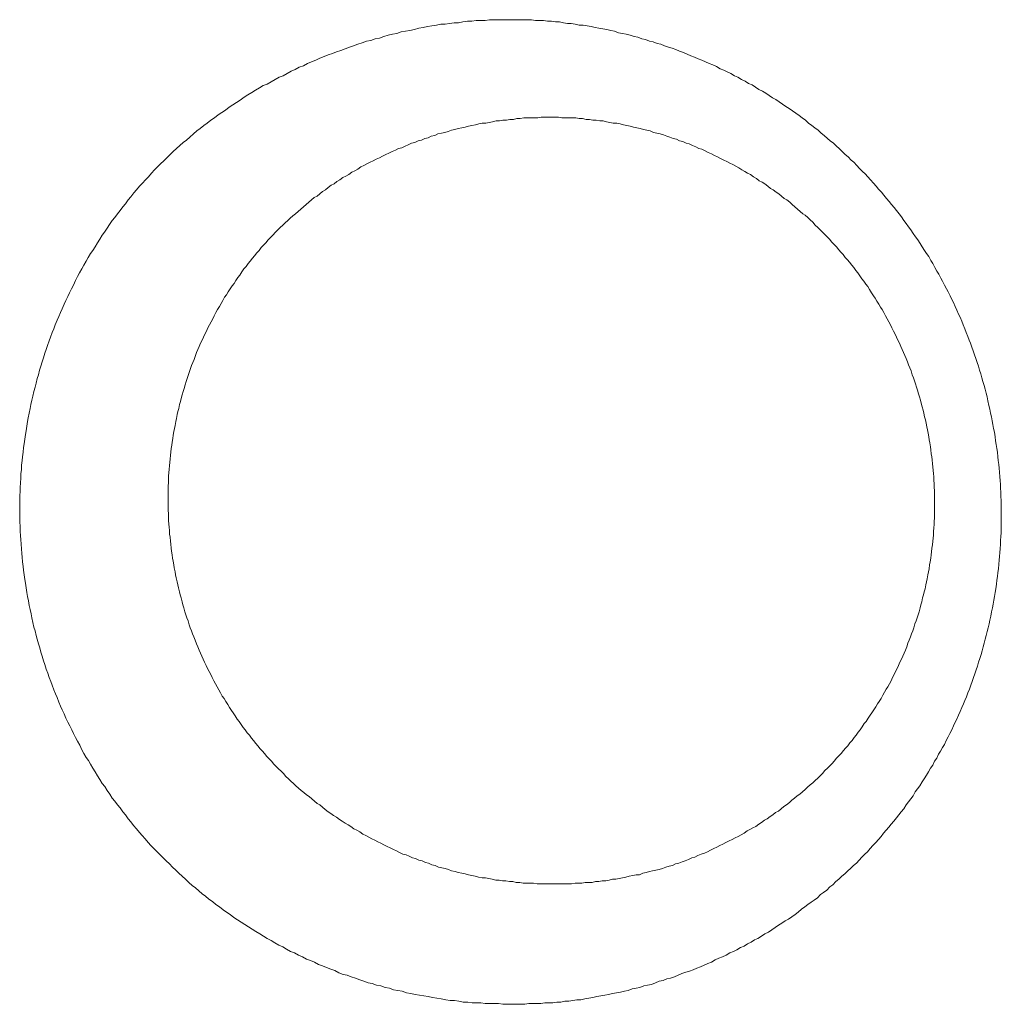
# Model space of a CAD drawing. Header units: millimetres. Extents: x -2274 to 12297, y -16157 to 26321.
# Tile 140 of 256: x -59.54 to -58.26, y -3937.66 to -3936.37. Entities that reach past the tile are written whole.
import ezdxf

# ---------------------------------------------------------------- set-up
doc = ezdxf.new("R2010")
doc.units = ezdxf.units.MM

msp = doc.modelspace()

# ---------------------------------------------------------------- linework, layer by layer
at = {"color": 253, "lineweight": 13}
for points in [[(-58.9061, -3936.373, 0), (-58.9119, -3936.373, 0), (-58.9177, -3936.373, 0), (-58.9235, -3936.373, 0), (-58.9292, -3936.373, 0), (-58.935, -3936.374, 0), (-58.9408, -3936.374, 0), (-58.9466, -3936.374, 0), (-58.9523, -3936.375, 0), (-58.9581, -3936.375, 0), (-58.9639, -3936.376, 0), (-58.9697, -3936.377, 0), (-58.9755, -3936.377, 0), (-58.9812, -3936.378, 0), (-58.987, -3936.379, 0), (-58.9928, -3936.379, 0), (-58.9985, -3936.38, 0), (-59.0043, -3936.381, 0), (-59.01, -3936.382, 0), (-59.0158, -3936.383, 0), (-59.0215, -3936.384, 0), (-59.0272, -3936.386, 0), (-59.0329, -3936.387, 0), (-59.0387, -3936.388, 0), (-59.0444, -3936.389, 0), (-59.0501, -3936.391, 0), (-59.0557, -3936.392, 0), (-59.0614, -3936.393, 0), (-59.0671, -3936.395, 0), (-59.0727, -3936.397, 0), (-59.0784, -3936.398, 0), (-59.084, -3936.4, 0), (-59.0896, -3936.401, 0), (-59.0952, -3936.403, 0), (-59.1008, -3936.405, 0), (-59.1064, -3936.407, 0), (-59.1119, -3936.409, 0), (-59.1175, -3936.411, 0), (-59.123, -3936.413, 0), (-59.1285, -3936.415, 0), (-59.134, -3936.417, 0), (-59.1395, -3936.419, 0), (-59.1449, -3936.421, 0), (-59.1503, -3936.423, 0), (-59.1557, -3936.426, 0), (-59.1611, -3936.428, 0), (-59.1665, -3936.43, 0), (-59.1719, -3936.433, 0), (-59.1772, -3936.435, 0), (-59.1825, -3936.438, 0), (-59.1878, -3936.44, 0), (-59.193, -3936.443, 0), (-59.1983, -3936.446, 0), (-59.2035, -3936.448, 0), (-59.2087, -3936.451, 0), (-59.2138, -3936.454, 0), (-59.219, -3936.457, 0), (-59.2241, -3936.459, 0), (-59.2291, -3936.462, 0), (-59.2342, -3936.465, 0), (-59.2392, -3936.468, 0), (-59.2442, -3936.471, 0), (-59.2492, -3936.474, 0), (-59.2541, -3936.478, 0), (-59.259, -3936.481, 0), (-59.2639, -3936.484, 0), (-59.2687, -3936.487, 0), (-59.2735, -3936.491, 0), (-59.2783, -3936.494, 0), (-59.283, -3936.497, 0), (-59.2877, -3936.501, 0), (-59.2924, -3936.504, 0), (-59.2971, -3936.508, 0), (-59.3017, -3936.511, 0), (-59.3062, -3936.515, 0), (-59.3108, -3936.518, 0), (-59.3152, -3936.522, 0), (-59.3197, -3936.526, 0), (-59.3241, -3936.53, 0), (-59.3285, -3936.533, 0), (-59.3328, -3936.537, 0), (-59.3371, -3936.541, 0), (-59.3414, -3936.545, 0), (-59.3456, -3936.549, 0), (-59.3498, -3936.553, 0), (-59.3539, -3936.557, 0), (-59.358, -3936.561, 0), (-59.362, -3936.565, 0), (-59.3661, -3936.569, 0), (-59.37, -3936.573, 0), (-59.3739, -3936.578, 0), (-59.3778, -3936.582, 0), (-59.3817, -3936.586, 0), (-59.3855, -3936.59, 0), (-59.3892, -3936.595, 0), (-59.3929, -3936.599, 0), (-59.3966, -3936.604, 0), (-59.4002, -3936.608, 0), (-59.4038, -3936.613, 0), (-59.4073, -3936.617, 0), (-59.4108, -3936.622, 0), (-59.4143, -3936.626, 0), (-59.4177, -3936.631, 0), (-59.4211, -3936.635, 0), (-59.4244, -3936.64, 0), (-59.4277, -3936.645, 0), (-59.4309, -3936.65, 0), (-59.4341, -3936.654, 0), (-59.4372, -3936.659, 0), (-59.4403, -3936.664, 0), (-59.4434, -3936.669, 0), (-59.4464, -3936.674, 0), (-59.4494, -3936.678, 0), (-59.4523, -3936.683, 0), (-59.4552, -3936.688, 0), (-59.458, -3936.693, 0), (-59.4608, -3936.698, 0), (-59.4636, -3936.703, 0), (-59.4663, -3936.708, 0), (-59.4689, -3936.713, 0), (-59.4715, -3936.719, 0), (-59.4741, -3936.724, 0), (-59.4766, -3936.729, 0), (-59.4791, -3936.734, 0), (-59.4815, -3936.739, 0), (-59.4839, -3936.744, 0), (-59.4863, -3936.75, 0), (-59.4886, -3936.755, 0), (-59.4908, -3936.76, 0), (-59.493, -3936.765, 0), (-59.4952, -3936.771, 0), (-59.4973, -3936.776, 0), (-59.4993, -3936.781, 0), (-59.5013, -3936.787, 0), (-59.5033, -3936.792, 0), (-59.5052, -3936.798, 0), (-59.5071, -3936.803, 0), (-59.5089, -3936.808, 0), (-59.5107, -3936.814, 0), (-59.5124, -3936.819, 0), (-59.5141, -3936.825, 0), (-59.5157, -3936.83, 0), (-59.5173, -3936.836, 0), (-59.5188, -3936.841, 0), (-59.5203, -3936.847, 0), (-59.5217, -3936.852, 0), (-59.5231, -3936.858, 0), (-59.5245, -3936.864, 0), (-59.5258, -3936.869, 0), (-59.527, -3936.875, 0), (-59.5282, -3936.88, 0), (-59.5293, -3936.886, 0), (-59.5304, -3936.892, 0), (-59.5315, -3936.897, 0), (-59.5324, -3936.903, 0), (-59.5334, -3936.909, 0), (-59.5343, -3936.914, 0), (-59.5351, -3936.92, 0), (-59.5359, -3936.926, 0), (-59.5366, -3936.931, 0), (-59.5373, -3936.937, 0), (-59.5379, -3936.943, 0), (-59.5385, -3936.948, 0), (-59.5391, -3936.954, 0), (-59.5395, -3936.96, 0), (-59.54, -3936.965, 0), (-59.5403, -3936.971, 0), (-59.5407, -3936.977, 0), (-59.5409, -3936.983, 0), (-59.5412, -3936.988, 0), (-59.5413, -3936.994, 0), (-59.5415, -3937, 0), (-59.5415, -3937.006, 0), (-59.5416, -3937.011, 0), (-59.5415, -3937.017, 0), (-59.5414, -3937.023, 0), (-59.5413, -3937.028, 0), (-59.5411, -3937.034, 0), (-59.5409, -3937.04, 0), (-59.5406, -3937.046, 0), (-59.5403, -3937.051, 0), (-59.5399, -3937.057, 0), (-59.5395, -3937.063, 0), (-59.539, -3937.069, 0), (-59.5385, -3937.074, 0), (-59.5379, -3937.08, 0), (-59.5372, -3937.086, 0), (-59.5366, -3937.091, 0), (-59.5358, -3937.097, 0), (-59.535, -3937.103, 0), (-59.5342, -3937.108, 0), (-59.5333, -3937.114, 0), (-59.5324, -3937.12, 0), (-59.5314, -3937.125, 0), (-59.5303, -3937.131, 0), (-59.5293, -3937.137, 0), (-59.5281, -3937.142, 0), (-59.5269, -3937.148, 0), (-59.5257, -3937.153, 0), (-59.5244, -3937.159, 0), (-59.5231, -3937.165, 0), (-59.5217, -3937.17, 0), (-59.5202, -3937.176, 0), (-59.5187, -3937.181, 0), (-59.5172, -3937.187, 0), (-59.5156, -3937.192, 0), (-59.514, -3937.198, 0), (-59.5123, -3937.203, 0), (-59.5106, -3937.209, 0), (-59.5088, -3937.214, 0), (-59.507, -3937.22, 0), (-59.5051, -3937.225, 0), (-59.5032, -3937.231, 0), (-59.5012, -3937.236, 0), (-59.4992, -3937.241, 0), (-59.4971, -3937.247, 0), (-59.495, -3937.252, 0), (-59.4929, -3937.257, 0), (-59.4907, -3937.263, 0), (-59.4884, -3937.268, 0), (-59.4861, -3937.273, 0), (-59.4838, -3937.278, 0), (-59.4814, -3937.284, 0), (-59.4789, -3937.289, 0), (-59.4765, -3937.294, 0), (-59.4739, -3937.299, 0), (-59.4714, -3937.304, 0), (-59.4688, -3937.309, 0), (-59.4661, -3937.314, 0), (-59.4634, -3937.319, 0), (-59.4607, -3937.325, 0), (-59.4579, -3937.33, 0), (-59.455, -3937.335, 0), (-59.4521, -3937.339, 0), (-59.4492, -3937.344, 0), (-59.4463, -3937.349, 0), (-59.4432, -3937.354, 0), (-59.4402, -3937.359, 0), (-59.4371, -3937.364, 0), (-59.434, -3937.369, 0), (-59.4308, -3937.373, 0), (-59.4275, -3937.378, 0), (-59.4243, -3937.383, 0), (-59.421, -3937.388, 0), (-59.4176, -3937.392, 0), (-59.4142, -3937.397, 0), (-59.4108, -3937.401, 0), (-59.4073, -3937.406, 0), (-59.4038, -3937.41, 0), (-59.4003, -3937.415, 0), (-59.3967, -3937.419, 0), (-59.3931, -3937.424, 0), (-59.3894, -3937.428, 0), (-59.3857, -3937.433, 0), (-59.3819, -3937.437, 0), (-59.3781, -3937.441, 0), (-59.3743, -3937.446, 0), (-59.3705, -3937.45, 0), (-59.3666, -3937.454, 0), (-59.3626, -3937.458, 0), (-59.3587, -3937.462, 0), (-59.3547, -3937.466, 0), (-59.3506, -3937.47, 0), (-59.3465, -3937.474, 0), (-59.3424, -3937.478, 0), (-59.3383, -3937.482, 0), (-59.3341, -3937.486, 0), (-59.3299, -3937.49, 0), (-59.3256, -3937.494, 0), (-59.3213, -3937.498, 0), (-59.317, -3937.502, 0), (-59.3126, -3937.505, 0), (-59.3082, -3937.509, 0), (-59.3038, -3937.513, 0), (-59.2994, -3937.516, 0), (-59.2949, -3937.52, 0), (-59.2903, -3937.523, 0), (-59.2858, -3937.527, 0), (-59.2812, -3937.53, 0), (-59.2766, -3937.534, 0), (-59.2719, -3937.537, 0), (-59.2673, -3937.54, 0), (-59.2625, -3937.544, 0), (-59.2578, -3937.547, 0), (-59.253, -3937.55, 0), (-59.2482, -3937.553, 0), (-59.2434, -3937.556, 0), (-59.2386, -3937.559, 0), (-59.2337, -3937.562, 0), (-59.2288, -3937.565, 0), (-59.2239, -3937.568, 0), (-59.2189, -3937.571, 0), (-59.2139, -3937.574, 0), (-59.2089, -3937.577, 0), (-59.2039, -3937.58, 0), (-59.1988, -3937.582, 0), (-59.1937, -3937.585, 0), (-59.1886, -3937.588, 0), (-59.1835, -3937.59, 0), (-59.1783, -3937.593, 0), (-59.1732, -3937.595, 0), (-59.168, -3937.598, 0), (-59.1627, -3937.6, 0), (-59.1575, -3937.602, 0), (-59.1522, -3937.605, 0), (-59.1469, -3937.607, 0), (-59.1416, -3937.609, 0), (-59.1363, -3937.611, 0), (-59.1309, -3937.613, 0), (-59.1256, -3937.616, 0), (-59.1202, -3937.618, 0), (-59.1148, -3937.619, 0), (-59.1094, -3937.621, 0), (-59.1039, -3937.623, 0), (-59.0985, -3937.625, 0), (-59.093, -3937.627, 0), (-59.0875, -3937.629, 0), (-59.082, -3937.63, 0), (-59.0765, -3937.632, 0), (-59.0709, -3937.633, 0), (-59.0654, -3937.635, 0), (-59.0598, -3937.636, 0), (-59.0542, -3937.638, 0), (-59.0486, -3937.639, 0), (-59.043, -3937.64, 0), (-59.0374, -3937.642, 0), (-59.0318, -3937.643, 0), (-59.0261, -3937.644, 0), (-59.0205, -3937.645, 0), (-59.0148, -3937.646, 0), (-59.0091, -3937.647, 0), (-59.0035, -3937.648, 0), (-58.9978, -3937.649, 0), (-58.9921, -3937.65, 0), (-58.9864, -3937.651, 0), (-58.9806, -3937.652, 0), (-58.9749, -3937.652, 0), (-58.9692, -3937.653, 0), (-58.9635, -3937.654, 0), (-58.9577, -3937.654, 0), (-58.952, -3937.655, 0), (-58.9462, -3937.655, 0), (-58.9405, -3937.655, 0), (-58.9347, -3937.656, 0), (-58.929, -3937.656, 0), (-58.9232, -3937.656, 0), (-58.9174, -3937.656, 0), (-58.9117, -3937.657, 0), (-58.9059, -3937.657, 0), (-58.9001, -3937.657, 0), (-58.8944, -3937.657, 0), (-58.8886, -3937.657, 0)], [(-58.8886, -3937.657, 0), (-58.8833, -3937.657, 0), (-58.8781, -3937.656, 0), (-58.8729, -3937.656, 0), (-58.8676, -3937.656, 0), (-58.8624, -3937.656, 0), (-58.8571, -3937.655, 0), (-58.8519, -3937.655, 0), (-58.8467, -3937.655, 0), (-58.8414, -3937.654, 0), (-58.8362, -3937.654, 0), (-58.831, -3937.653, 0), (-58.8258, -3937.653, 0), (-58.8206, -3937.652, 0), (-58.8153, -3937.651, 0), (-58.8102, -3937.651, 0), (-58.805, -3937.65, 0), (-58.7998, -3937.649, 0), (-58.7946, -3937.648, 0), (-58.7894, -3937.647, 0), (-58.7843, -3937.646, 0), (-58.7791, -3937.645, 0), (-58.774, -3937.644, 0), (-58.7689, -3937.643, 0), (-58.7637, -3937.642, 0), (-58.7586, -3937.641, 0), (-58.7535, -3937.64, 0), (-58.7484, -3937.639, 0), (-58.7433, -3937.637, 0), (-58.7383, -3937.636, 0), (-58.7332, -3937.635, 0), (-58.7282, -3937.633, 0), (-58.7231, -3937.632, 0), (-58.7181, -3937.631, 0), (-58.7131, -3937.629, 0), (-58.7081, -3937.627, 0), (-58.7031, -3937.626, 0), (-58.6982, -3937.624, 0), (-58.6932, -3937.623, 0), (-58.6883, -3937.621, 0), (-58.6833, -3937.619, 0), (-58.6784, -3937.617, 0), (-58.6735, -3937.615, 0), (-58.6686, -3937.614, 0), (-58.6638, -3937.612, 0), (-58.6589, -3937.61, 0), (-58.6541, -3937.608, 0), (-58.6493, -3937.606, 0), (-58.6445, -3937.604, 0), (-58.6397, -3937.602, 0), (-58.635, -3937.599, 0), (-58.6302, -3937.597, 0), (-58.6255, -3937.595, 0), (-58.6208, -3937.593, 0), (-58.6161, -3937.59, 0), (-58.6114, -3937.588, 0), (-58.6068, -3937.586, 0), (-58.6021, -3937.583, 0), (-58.5975, -3937.581, 0), (-58.5929, -3937.578, 0), (-58.5884, -3937.576, 0), (-58.5838, -3937.573, 0), (-58.5793, -3937.571, 0), (-58.5748, -3937.568, 0), (-58.5703, -3937.565, 0), (-58.5658, -3937.563, 0), (-58.5614, -3937.56, 0), (-58.557, -3937.557, 0), (-58.5526, -3937.554, 0), (-58.5482, -3937.551, 0), (-58.5439, -3937.548, 0), (-58.5396, -3937.546, 0), (-58.5353, -3937.543, 0), (-58.531, -3937.54, 0), (-58.5268, -3937.537, 0), (-58.5225, -3937.533, 0), (-58.5183, -3937.53, 0), (-58.5142, -3937.527, 0), (-58.51, -3937.524, 0), (-58.5059, -3937.521, 0), (-58.5018, -3937.518, 0), (-58.4977, -3937.514, 0), (-58.4937, -3937.511, 0), (-58.4897, -3937.508, 0), (-58.4857, -3937.504, 0), (-58.4818, -3937.501, 0), (-58.4778, -3937.497, 0), (-58.4739, -3937.494, 0), (-58.47, -3937.49, 0), (-58.4662, -3937.487, 0), (-58.4624, -3937.483, 0), (-58.4586, -3937.48, 0), (-58.4548, -3937.476, 0), (-58.4511, -3937.473, 0), (-58.4474, -3937.469, 0), (-58.4438, -3937.465, 0), (-58.4401, -3937.461, 0), (-58.4365, -3937.458, 0), (-58.4329, -3937.454, 0), (-58.4294, -3937.45, 0), (-58.4259, -3937.446, 0), (-58.4224, -3937.442, 0), (-58.4189, -3937.438, 0), (-58.4155, -3937.434, 0), (-58.4121, -3937.43, 0), (-58.4088, -3937.426, 0), (-58.4055, -3937.422, 0), (-58.4022, -3937.418, 0), (-58.3989, -3937.414, 0), (-58.3957, -3937.41, 0), (-58.3925, -3937.406, 0), (-58.3894, -3937.402, 0), (-58.3863, -3937.397, 0), (-58.3832, -3937.393, 0), (-58.3802, -3937.389, 0), (-58.3771, -3937.385, 0), (-58.3742, -3937.38, 0), (-58.3712, -3937.376, 0), (-58.3683, -3937.372, 0), (-58.3654, -3937.367, 0), (-58.3626, -3937.363, 0), (-58.3598, -3937.358, 0), (-58.357, -3937.354, 0), (-58.3543, -3937.349, 0), (-58.3516, -3937.345, 0), (-58.349, -3937.34, 0), (-58.3463, -3937.336, 0), (-58.3438, -3937.331, 0), (-58.3412, -3937.327, 0), (-58.3387, -3937.322, 0), (-58.3362, -3937.318, 0), (-58.3338, -3937.313, 0), (-58.3314, -3937.308, 0), (-58.3291, -3937.304, 0), (-58.3267, -3937.299, 0), (-58.3245, -3937.294, 0), (-58.3222, -3937.289, 0), (-58.32, -3937.285, 0), (-58.3178, -3937.28, 0), (-58.3157, -3937.275, 0), (-58.3136, -3937.27, 0), (-58.3116, -3937.265, 0), (-58.3096, -3937.261, 0), (-58.3076, -3937.256, 0), (-58.3057, -3937.251, 0), (-58.3038, -3937.246, 0), (-58.3019, -3937.241, 0), (-58.3001, -3937.236, 0), (-58.2984, -3937.231, 0), (-58.2966, -3937.226, 0), (-58.295, -3937.221, 0), (-58.2933, -3937.216, 0), (-58.2917, -3937.211, 0), (-58.2902, -3937.206, 0), (-58.2886, -3937.201, 0), (-58.2872, -3937.196, 0), (-58.2857, -3937.191, 0), (-58.2843, -3937.186, 0), (-58.283, -3937.181, 0), (-58.2817, -3937.176, 0), (-58.2804, -3937.171, 0), (-58.2792, -3937.166, 0), (-58.278, -3937.161, 0), (-58.2769, -3937.156, 0), (-58.2758, -3937.151, 0), (-58.2747, -3937.145, 0), (-58.2737, -3937.14, 0), (-58.2727, -3937.135, 0), (-58.2718, -3937.13, 0), (-58.2709, -3937.125, 0), (-58.2701, -3937.12, 0), (-58.2693, -3937.115, 0), (-58.2685, -3937.109, 0), (-58.2678, -3937.104, 0), (-58.2671, -3937.099, 0), (-58.2665, -3937.094, 0), (-58.2659, -3937.089, 0), (-58.2654, -3937.083, 0), (-58.2649, -3937.078, 0), (-58.2644, -3937.073, 0), (-58.264, -3937.068, 0), (-58.2636, -3937.063, 0), (-58.2633, -3937.057, 0), (-58.263, -3937.052, 0), (-58.2627, -3937.047, 0), (-58.2625, -3937.042, 0), (-58.2624, -3937.036, 0), (-58.2623, -3937.031, 0), (-58.2622, -3937.026, 0), (-58.2621, -3937.021, 0), (-58.2621, -3937.016, 0), (-58.2622, -3937.01, 0), (-58.2623, -3937.005, 0), (-58.2624, -3937, 0), (-58.2626, -3936.995, 0), (-58.2628, -3936.989, 0), (-58.2631, -3936.984, 0), (-58.2634, -3936.979, 0), (-58.2637, -3936.974, 0), (-58.2641, -3936.969, 0), (-58.2645, -3936.963, 0), (-58.265, -3936.958, 0), (-58.2655, -3936.953, 0), (-58.2661, -3936.948, 0), (-58.2667, -3936.943, 0), (-58.2673, -3936.937, 0), (-58.268, -3936.932, 0), (-58.2687, -3936.927, 0), (-58.2695, -3936.922, 0), (-58.2703, -3936.917, 0), (-58.2712, -3936.911, 0), (-58.2721, -3936.906, 0), (-58.273, -3936.901, 0), (-58.274, -3936.896, 0), (-58.275, -3936.891, 0), (-58.2761, -3936.886, 0), (-58.2772, -3936.881, 0), (-58.2783, -3936.876, 0), (-58.2795, -3936.87, 0), (-58.2807, -3936.865, 0), (-58.282, -3936.86, 0), (-58.2833, -3936.855, 0), (-58.2846, -3936.85, 0), (-58.286, -3936.845, 0), (-58.2875, -3936.84, 0), (-58.2889, -3936.835, 0), (-58.2905, -3936.83, 0), (-58.292, -3936.825, 0), (-58.2936, -3936.82, 0), (-58.2952, -3936.815, 0), (-58.2969, -3936.81, 0), (-58.2986, -3936.805, 0), (-58.3004, -3936.8, 0), (-58.3022, -3936.795, 0), (-58.304, -3936.791, 0), (-58.3059, -3936.786, 0), (-58.3078, -3936.781, 0), (-58.3097, -3936.776, 0), (-58.3117, -3936.771, 0), (-58.3137, -3936.766, 0), (-58.3158, -3936.761, 0), (-58.3179, -3936.757, 0), (-58.3201, -3936.752, 0), (-58.3222, -3936.747, 0), (-58.3245, -3936.742, 0), (-58.3267, -3936.738, 0), (-58.329, -3936.733, 0), (-58.3314, -3936.728, 0), (-58.3337, -3936.724, 0), (-58.3361, -3936.719, 0), (-58.3386, -3936.714, 0), (-58.3411, -3936.71, 0), (-58.3436, -3936.705, 0), (-58.3462, -3936.701, 0), (-58.3488, -3936.696, 0), (-58.3514, -3936.691, 0), (-58.3541, -3936.687, 0), (-58.3568, -3936.682, 0), (-58.3596, -3936.678, 0), (-58.3624, -3936.674, 0), (-58.3652, -3936.669, 0), (-58.3681, -3936.665, 0), (-58.371, -3936.66, 0), (-58.3739, -3936.656, 0), (-58.3769, -3936.652, 0), (-58.3799, -3936.647, 0), (-58.3829, -3936.643, 0), (-58.386, -3936.639, 0), (-58.3891, -3936.635, 0), (-58.3922, -3936.63, 0), (-58.3954, -3936.626, 0), (-58.3986, -3936.622, 0), (-58.4018, -3936.618, 0), (-58.4051, -3936.614, 0), (-58.4084, -3936.61, 0), (-58.4118, -3936.606, 0), (-58.4151, -3936.602, 0), (-58.4185, -3936.598, 0), (-58.422, -3936.594, 0), (-58.4254, -3936.59, 0), (-58.4289, -3936.586, 0), (-58.4325, -3936.582, 0), (-58.436, -3936.578, 0), (-58.4396, -3936.574, 0), (-58.4432, -3936.571, 0), (-58.4469, -3936.567, 0), (-58.4506, -3936.563, 0), (-58.4543, -3936.559, 0), (-58.458, -3936.556, 0), (-58.4618, -3936.552, 0), (-58.4656, -3936.549, 0), (-58.4694, -3936.545, 0), (-58.4733, -3936.541, 0), (-58.4771, -3936.538, 0), (-58.481, -3936.534, 0), (-58.485, -3936.531, 0), (-58.4889, -3936.528, 0), (-58.4929, -3936.524, 0), (-58.497, -3936.521, 0), (-58.501, -3936.517, 0), (-58.5051, -3936.514, 0), (-58.5092, -3936.511, 0), (-58.5133, -3936.508, 0), (-58.5174, -3936.504, 0), (-58.5216, -3936.501, 0), (-58.5258, -3936.498, 0), (-58.53, -3936.495, 0), (-58.5343, -3936.492, 0), (-58.5386, -3936.489, 0), (-58.5429, -3936.486, 0), (-58.5472, -3936.483, 0), (-58.5515, -3936.48, 0), (-58.5559, -3936.477, 0), (-58.5603, -3936.475, 0), (-58.5647, -3936.472, 0), (-58.5691, -3936.469, 0), (-58.5736, -3936.466, 0), (-58.5781, -3936.464, 0), (-58.5826, -3936.461, 0), (-58.5871, -3936.458, 0), (-58.5916, -3936.456, 0), (-58.5962, -3936.453, 0), (-58.6008, -3936.451, 0), (-58.6054, -3936.448, 0), (-58.61, -3936.446, 0), (-58.6146, -3936.443, 0), (-58.6193, -3936.441, 0), (-58.624, -3936.439, 0), (-58.6287, -3936.437, 0), (-58.6334, -3936.434, 0), (-58.6381, -3936.432, 0), (-58.6429, -3936.43, 0), (-58.6476, -3936.428, 0), (-58.6524, -3936.426, 0), (-58.6572, -3936.424, 0), (-58.662, -3936.422, 0), (-58.6668, -3936.42, 0), (-58.6717, -3936.418, 0), (-58.6765, -3936.416, 0), (-58.6814, -3936.414, 0), (-58.6863, -3936.412, 0), (-58.6912, -3936.41, 0), (-58.6961, -3936.409, 0), (-58.701, -3936.407, 0), (-58.706, -3936.405, 0), (-58.7109, -3936.404, 0), (-58.7159, -3936.402, 0), (-58.7209, -3936.401, 0), (-58.7259, -3936.399, 0), (-58.7309, -3936.398, 0), (-58.7359, -3936.396, 0), (-58.7409, -3936.395, 0), (-58.746, -3936.393, 0), (-58.751, -3936.392, 0), (-58.7561, -3936.391, 0), (-58.7611, -3936.39, 0), (-58.7662, -3936.388, 0), (-58.7713, -3936.387, 0), (-58.7764, -3936.386, 0), (-58.7815, -3936.385, 0), (-58.7866, -3936.384, 0), (-58.7917, -3936.383, 0), (-58.7969, -3936.382, 0), (-58.802, -3936.381, 0), (-58.8071, -3936.38, 0), (-58.8123, -3936.38, 0), (-58.8175, -3936.379, 0), (-58.8226, -3936.378, 0), (-58.8278, -3936.378, 0), (-58.833, -3936.377, 0), (-58.8382, -3936.376, 0), (-58.8434, -3936.376, 0), (-58.8486, -3936.375, 0), (-58.8538, -3936.375, 0), (-58.859, -3936.374, 0), (-58.8642, -3936.374, 0), (-58.8694, -3936.374, 0), (-58.8747, -3936.373, 0), (-58.8799, -3936.373, 0), (-58.8851, -3936.373, 0), (-58.8904, -3936.373, 0), (-58.8956, -3936.373, 0), (-58.9009, -3936.373, 0), (-58.9061, -3936.373, 0)], [(-58.8527, -3936.5, 0), (-58.8573, -3936.5, 0), (-58.8618, -3936.5, 0), (-58.8664, -3936.501, 0), (-58.8709, -3936.501, 0), (-58.8754, -3936.501, 0), (-58.88, -3936.501, 0), (-58.8845, -3936.501, 0), (-58.8891, -3936.502, 0), (-58.8936, -3936.502, 0), (-58.8981, -3936.503, 0), (-58.9027, -3936.503, 0), (-58.9072, -3936.504, 0), (-58.9117, -3936.504, 0), (-58.9162, -3936.505, 0), (-58.9207, -3936.505, 0), (-58.9252, -3936.506, 0), (-58.9297, -3936.507, 0), (-58.9342, -3936.508, 0), (-58.9387, -3936.508, 0), (-58.9432, -3936.509, 0), (-58.9477, -3936.51, 0), (-58.9522, -3936.511, 0), (-58.9566, -3936.512, 0), (-58.9611, -3936.513, 0), (-58.9655, -3936.514, 0), (-58.9699, -3936.515, 0), (-58.9744, -3936.516, 0), (-58.9788, -3936.517, 0), (-58.9832, -3936.519, 0), (-58.9876, -3936.52, 0), (-58.992, -3936.521, 0), (-58.9964, -3936.522, 0), (-59.0007, -3936.524, 0), (-59.0051, -3936.525, 0), (-59.0094, -3936.527, 0), (-59.0137, -3936.528, 0), (-59.018, -3936.53, 0), (-59.0223, -3936.531, 0), (-59.0266, -3936.533, 0), (-59.0309, -3936.534, 0), (-59.0352, -3936.536, 0), (-59.0394, -3936.538, 0), (-59.0436, -3936.54, 0), (-59.0478, -3936.541, 0), (-59.052, -3936.543, 0), (-59.0562, -3936.545, 0), (-59.0604, -3936.547, 0), (-59.0645, -3936.549, 0), (-59.0686, -3936.551, 0), (-59.0727, -3936.553, 0), (-59.0768, -3936.555, 0), (-59.0809, -3936.557, 0), (-59.0849, -3936.559, 0), (-59.089, -3936.561, 0), (-59.093, -3936.563, 0), (-59.097, -3936.565, 0), (-59.1009, -3936.568, 0), (-59.1049, -3936.57, 0), (-59.1088, -3936.572, 0), (-59.1127, -3936.575, 0), (-59.1166, -3936.577, 0), (-59.1204, -3936.579, 0), (-59.1243, -3936.582, 0), (-59.1281, -3936.584, 0), (-59.1319, -3936.587, 0), (-59.1356, -3936.589, 0), (-59.1394, -3936.592, 0), (-59.1431, -3936.595, 0), (-59.1468, -3936.597, 0), (-59.1504, -3936.6, 0), (-59.1541, -3936.603, 0), (-59.1577, -3936.605, 0), (-59.1613, -3936.608, 0), (-59.1648, -3936.611, 0), (-59.1683, -3936.614, 0), (-59.1718, -3936.617, 0), (-59.1753, -3936.62, 0), (-59.1787, -3936.623, 0), (-59.1822, -3936.626, 0), (-59.1855, -3936.629, 0), (-59.1889, -3936.632, 0), (-59.1922, -3936.635, 0), (-59.1955, -3936.638, 0), (-59.1988, -3936.641, 0), (-59.202, -3936.644, 0), (-59.2052, -3936.647, 0), (-59.2083, -3936.65, 0), (-59.2115, -3936.654, 0), (-59.2146, -3936.657, 0), (-59.2177, -3936.66, 0), (-59.2207, -3936.664, 0), (-59.2237, -3936.667, 0), (-59.2267, -3936.67, 0), (-59.2296, -3936.674, 0), (-59.2325, -3936.677, 0), (-59.2354, -3936.681, 0), (-59.2382, -3936.684, 0), (-59.2411, -3936.688, 0), (-59.2438, -3936.691, 0), (-59.2466, -3936.695, 0), (-59.2493, -3936.698, 0), (-59.252, -3936.702, 0), (-59.2546, -3936.706, 0), (-59.2572, -3936.709, 0), (-59.2598, -3936.713, 0), (-59.2623, -3936.717, 0), (-59.2648, -3936.72, 0), (-59.2673, -3936.724, 0), (-59.2697, -3936.728, 0), (-59.2721, -3936.732, 0), (-59.2745, -3936.735, 0), (-59.2768, -3936.739, 0), (-59.2791, -3936.743, 0), (-59.2814, -3936.747, 0), (-59.2836, -3936.751, 0), (-59.2858, -3936.755, 0), (-59.288, -3936.759, 0), (-59.2901, -3936.763, 0), (-59.2922, -3936.767, 0), (-59.2942, -3936.771, 0), (-59.2962, -3936.775, 0), (-59.2982, -3936.779, 0), (-59.3002, -3936.783, 0), (-59.3021, -3936.787, 0), (-59.3039, -3936.791, 0), (-59.3058, -3936.795, 0), (-59.3075, -3936.799, 0), (-59.3093, -3936.803, 0), (-59.311, -3936.807, 0), (-59.3127, -3936.811, 0), (-59.3143, -3936.816, 0), (-59.3159, -3936.82, 0), (-59.3175, -3936.824, 0), (-59.319, -3936.828, 0), (-59.3205, -3936.832, 0), (-59.322, -3936.837, 0), (-59.3234, -3936.841, 0), (-59.3247, -3936.845, 0), (-59.3261, -3936.849, 0), (-59.3274, -3936.854, 0), (-59.3286, -3936.858, 0), (-59.3299, -3936.862, 0), (-59.331, -3936.867, 0), (-59.3322, -3936.871, 0), (-59.3333, -3936.875, 0), (-59.3344, -3936.88, 0), (-59.3354, -3936.884, 0), (-59.3364, -3936.888, 0), (-59.3373, -3936.893, 0), (-59.3382, -3936.897, 0), (-59.3391, -3936.902, 0), (-59.3399, -3936.906, 0), (-59.3407, -3936.91, 0), (-59.3415, -3936.915, 0), (-59.3422, -3936.919, 0), (-59.3429, -3936.924, 0), (-59.3435, -3936.928, 0), (-59.3441, -3936.932, 0), (-59.3447, -3936.937, 0), (-59.3452, -3936.941, 0), (-59.3457, -3936.946, 0), (-59.3461, -3936.95, 0), (-59.3465, -3936.955, 0), (-59.3469, -3936.959, 0), (-59.3472, -3936.964, 0), (-59.3475, -3936.968, 0), (-59.3477, -3936.972, 0), (-59.3479, -3936.977, 0), (-59.3481, -3936.981, 0), (-59.3482, -3936.986, 0), (-59.3483, -3936.99, 0), (-59.3483, -3936.995, 0), (-59.3483, -3936.999, 0), (-59.3483, -3937.004, 0), (-59.3482, -3937.008, 0), (-59.3481, -3937.013, 0), (-59.3479, -3937.017, 0), (-59.3477, -3937.022, 0), (-59.3475, -3937.026, 0), (-59.3472, -3937.031, 0), (-59.3469, -3937.035, 0), (-59.3465, -3937.039, 0), (-59.3462, -3937.044, 0), (-59.3457, -3937.048, 0), (-59.3452, -3937.053, 0), (-59.3447, -3937.057, 0), (-59.3442, -3937.062, 0), (-59.3436, -3937.066, 0), (-59.343, -3937.071, 0), (-59.3423, -3937.075, 0), (-59.3416, -3937.079, 0), (-59.3408, -3937.084, 0), (-59.3401, -3937.088, 0), (-59.3392, -3937.093, 0), (-59.3384, -3937.097, 0), (-59.3375, -3937.101, 0), (-59.3365, -3937.106, 0), (-59.3355, -3937.11, 0), (-59.3345, -3937.114, 0), (-59.3335, -3937.119, 0), (-59.3324, -3937.123, 0), (-59.3312, -3937.127, 0), (-59.33, -3937.132, 0), (-59.3288, -3937.136, 0), (-59.3276, -3937.14, 0), (-59.3263, -3937.145, 0), (-59.325, -3937.149, 0), (-59.3236, -3937.153, 0), (-59.3222, -3937.157, 0), (-59.3208, -3937.162, 0), (-59.3193, -3937.166, 0), (-59.3178, -3937.17, 0), (-59.3162, -3937.174, 0), (-59.3146, -3937.178, 0), (-59.313, -3937.182, 0), (-59.3113, -3937.187, 0), (-59.3096, -3937.191, 0), (-59.3079, -3937.195, 0), (-59.3061, -3937.199, 0), (-59.3043, -3937.203, 0), (-59.3025, -3937.207, 0), (-59.3006, -3937.211, 0), (-59.2987, -3937.215, 0), (-59.2967, -3937.219, 0), (-59.2947, -3937.223, 0), (-59.2927, -3937.227, 0), (-59.2906, -3937.231, 0), (-59.2885, -3937.235, 0), (-59.2864, -3937.239, 0), (-59.2843, -3937.243, 0), (-59.2821, -3937.247, 0), (-59.2798, -3937.251, 0), (-59.2776, -3937.255, 0), (-59.2752, -3937.258, 0), (-59.2729, -3937.262, 0), (-59.2705, -3937.266, 0), (-59.2681, -3937.27, 0), (-59.2657, -3937.274, 0), (-59.2632, -3937.277, 0), (-59.2607, -3937.281, 0), (-59.2582, -3937.285, 0), (-59.2556, -3937.288, 0), (-59.253, -3937.292, 0), (-59.2504, -3937.296, 0), (-59.2477, -3937.299, 0), (-59.245, -3937.303, 0), (-59.2423, -3937.306, 0), (-59.2395, -3937.31, 0), (-59.2368, -3937.313, 0), (-59.2339, -3937.317, 0), (-59.2311, -3937.32, 0), (-59.2282, -3937.324, 0), (-59.2253, -3937.327, 0), (-59.2224, -3937.33, 0), (-59.2194, -3937.334, 0), (-59.2164, -3937.337, 0), (-59.2133, -3937.34, 0), (-59.2103, -3937.344, 0), (-59.2072, -3937.347, 0), (-59.2041, -3937.35, 0), (-59.2009, -3937.353, 0), (-59.1978, -3937.356, 0), (-59.1946, -3937.36, 0), (-59.1913, -3937.363, 0), (-59.1881, -3937.366, 0), (-59.1848, -3937.369, 0), (-59.1815, -3937.372, 0), (-59.1781, -3937.375, 0), (-59.1748, -3937.378, 0), (-59.1714, -3937.381, 0), (-59.168, -3937.384, 0), (-59.1645, -3937.386, 0), (-59.161, -3937.389, 0), (-59.1575, -3937.392, 0), (-59.154, -3937.395, 0), (-59.1505, -3937.397, 0), (-59.1469, -3937.4, 0), (-59.1433, -3937.403, 0), (-59.1397, -3937.406, 0), (-59.136, -3937.408, 0), (-59.1324, -3937.411, 0), (-59.1287, -3937.413, 0), (-59.125, -3937.416, 0), (-59.1212, -3937.418, 0), (-59.1175, -3937.421, 0), (-59.1137, -3937.423, 0), (-59.1099, -3937.425, 0), (-59.1061, -3937.428, 0), (-59.1022, -3937.43, 0), (-59.0984, -3937.432, 0), (-59.0945, -3937.435, 0), (-59.0906, -3937.437, 0), (-59.0867, -3937.439, 0), (-59.0827, -3937.441, 0), (-59.0788, -3937.443, 0), (-59.0748, -3937.445, 0), (-59.0708, -3937.447, 0), (-59.0668, -3937.449, 0), (-59.0627, -3937.451, 0), (-59.0587, -3937.453, 0), (-59.0546, -3937.455, 0), (-59.0505, -3937.457, 0), (-59.0464, -3937.459, 0), (-59.0423, -3937.461, 0), (-59.0381, -3937.462, 0), (-59.034, -3937.464, 0), (-59.0298, -3937.466, 0), (-59.0256, -3937.467, 0), (-59.0214, -3937.469, 0), (-59.0172, -3937.47, 0), (-59.0129, -3937.472, 0), (-59.0087, -3937.473, 0), (-59.0044, -3937.475, 0), (-59.0002, -3937.476, 0), (-58.9959, -3937.478, 0), (-58.9916, -3937.479, 0), (-58.9872, -3937.48, 0), (-58.9829, -3937.481, 0), (-58.9786, -3937.483, 0), (-58.9742, -3937.484, 0), (-58.9699, -3937.485, 0), (-58.9655, -3937.486, 0), (-58.9611, -3937.487, 0), (-58.9567, -3937.488, 0), (-58.9523, -3937.489, 0), (-58.9479, -3937.49, 0), (-58.9435, -3937.491, 0), (-58.939, -3937.492, 0), (-58.9346, -3937.492, 0), (-58.9302, -3937.493, 0), (-58.9257, -3937.494, 0), (-58.9212, -3937.495, 0), (-58.9168, -3937.495, 0), (-58.9123, -3937.496, 0), (-58.9078, -3937.496, 0), (-58.9033, -3937.497, 0), (-58.8989, -3937.497, 0), (-58.8944, -3937.498, 0), (-58.8899, -3937.498, 0), (-58.8854, -3937.499, 0), (-58.8809, -3937.499, 0), (-58.8763, -3937.499, 0), (-58.8718, -3937.499, 0), (-58.8673, -3937.5, 0), (-58.8628, -3937.5, 0), (-58.8583, -3937.5, 0), (-58.8538, -3937.5, 0), (-58.8493, -3937.5, 0), (-58.8447, -3937.5, 0), (-58.8402, -3937.5, 0), (-58.8357, -3937.5, 0)], [(-58.8357, -3937.5, 0), (-58.8312, -3937.5, 0), (-58.8268, -3937.5, 0), (-58.8223, -3937.5, 0), (-58.8178, -3937.499, 0), (-58.8134, -3937.499, 0), (-58.8089, -3937.499, 0), (-58.8045, -3937.498, 0), (-58.8, -3937.498, 0), (-58.7956, -3937.498, 0), (-58.7911, -3937.497, 0), (-58.7867, -3937.497, 0), (-58.7822, -3937.496, 0), (-58.7778, -3937.496, 0), (-58.7734, -3937.495, 0), (-58.769, -3937.494, 0), (-58.7646, -3937.494, 0), (-58.7602, -3937.493, 0), (-58.7558, -3937.492, 0), (-58.7514, -3937.491, 0), (-58.747, -3937.49, 0), (-58.7426, -3937.489, 0), (-58.7383, -3937.488, 0), (-58.7339, -3937.488, 0), (-58.7296, -3937.486, 0), (-58.7252, -3937.485, 0), (-58.7209, -3937.484, 0), (-58.7166, -3937.483, 0), (-58.7123, -3937.482, 0), (-58.708, -3937.481, 0), (-58.7037, -3937.48, 0), (-58.6994, -3937.478, 0), (-58.6952, -3937.477, 0), (-58.6909, -3937.476, 0), (-58.6867, -3937.474, 0), (-58.6825, -3937.473, 0), (-58.6783, -3937.471, 0), (-58.6741, -3937.47, 0), (-58.6699, -3937.468, 0), (-58.6657, -3937.466, 0), (-58.6616, -3937.465, 0), (-58.6575, -3937.463, 0), (-58.6533, -3937.461, 0), (-58.6492, -3937.46, 0), (-58.6452, -3937.458, 0), (-58.6411, -3937.456, 0), (-58.637, -3937.454, 0), (-58.633, -3937.452, 0), (-58.629, -3937.45, 0), (-58.625, -3937.448, 0), (-58.621, -3937.446, 0), (-58.617, -3937.444, 0), (-58.6131, -3937.442, 0), (-58.6091, -3937.44, 0), (-58.6052, -3937.438, 0), (-58.6013, -3937.436, 0), (-58.5975, -3937.434, 0), (-58.5936, -3937.431, 0), (-58.5898, -3937.429, 0), (-58.586, -3937.427, 0), (-58.5822, -3937.425, 0), (-58.5784, -3937.422, 0), (-58.5747, -3937.42, 0), (-58.5709, -3937.417, 0), (-58.5672, -3937.415, 0), (-58.5636, -3937.412, 0), (-58.5599, -3937.41, 0), (-58.5563, -3937.407, 0), (-58.5526, -3937.405, 0), (-58.5491, -3937.402, 0), (-58.5455, -3937.399, 0), (-58.542, -3937.397, 0), (-58.5384, -3937.394, 0), (-58.535, -3937.391, 0), (-58.5315, -3937.388, 0), (-58.5281, -3937.385, 0), (-58.5246, -3937.383, 0), (-58.5213, -3937.38, 0), (-58.5179, -3937.377, 0), (-58.5146, -3937.374, 0), (-58.5113, -3937.371, 0), (-58.508, -3937.368, 0), (-58.5047, -3937.365, 0), (-58.5015, -3937.362, 0), (-58.4983, -3937.359, 0), (-58.4952, -3937.356, 0), (-58.492, -3937.352, 0), (-58.4889, -3937.349, 0), (-58.4858, -3937.346, 0), (-58.4828, -3937.343, 0), (-58.4798, -3937.34, 0), (-58.4768, -3937.336, 0), (-58.4738, -3937.333, 0), (-58.4709, -3937.33, 0), (-58.468, -3937.326, 0), (-58.4651, -3937.323, 0), (-58.4623, -3937.32, 0), (-58.4595, -3937.316, 0), (-58.4567, -3937.313, 0), (-58.454, -3937.309, 0), (-58.4513, -3937.306, 0), (-58.4486, -3937.302, 0), (-58.4459, -3937.299, 0), (-58.4433, -3937.295, 0), (-58.4407, -3937.291, 0), (-58.4382, -3937.288, 0), (-58.4357, -3937.284, 0), (-58.4332, -3937.28, 0), (-58.4307, -3937.277, 0), (-58.4283, -3937.273, 0), (-58.4259, -3937.269, 0), (-58.4236, -3937.265, 0), (-58.4212, -3937.262, 0), (-58.4189, -3937.258, 0), (-58.4167, -3937.254, 0), (-58.4145, -3937.25, 0), (-58.4123, -3937.246, 0), (-58.4101, -3937.243, 0), (-58.408, -3937.239, 0), (-58.4059, -3937.235, 0), (-58.4039, -3937.231, 0), (-58.4019, -3937.227, 0), (-58.3999, -3937.223, 0), (-58.398, -3937.219, 0), (-58.3961, -3937.215, 0), (-58.3942, -3937.211, 0), (-58.3924, -3937.207, 0), (-58.3906, -3937.203, 0), (-58.3888, -3937.199, 0), (-58.3871, -3937.195, 0), (-58.3854, -3937.191, 0), (-58.3838, -3937.186, 0), (-58.3822, -3937.182, 0), (-58.3806, -3937.178, 0), (-58.3791, -3937.174, 0), (-58.3776, -3937.17, 0), (-58.3761, -3937.166, 0), (-58.3747, -3937.161, 0), (-58.3733, -3937.157, 0), (-58.372, -3937.153, 0), (-58.3706, -3937.149, 0), (-58.3694, -3937.145, 0), (-58.3681, -3937.14, 0), (-58.3669, -3937.136, 0), (-58.3658, -3937.132, 0), (-58.3647, -3937.127, 0), (-58.3636, -3937.123, 0), (-58.3625, -3937.119, 0), (-58.3615, -3937.115, 0), (-58.3606, -3937.11, 0), (-58.3596, -3937.106, 0), (-58.3587, -3937.102, 0), (-58.3579, -3937.097, 0), (-58.3571, -3937.093, 0), (-58.3563, -3937.089, 0), (-58.3556, -3937.084, 0), (-58.3549, -3937.08, 0), (-58.3542, -3937.075, 0), (-58.3536, -3937.071, 0), (-58.353, -3937.067, 0), (-58.3525, -3937.062, 0), (-58.352, -3937.058, 0), (-58.3515, -3937.053, 0), (-58.3511, -3937.049, 0), (-58.3507, -3937.045, 0), (-58.3504, -3937.04, 0), (-58.35, -3937.036, 0), (-58.3498, -3937.031, 0), (-58.3496, -3937.027, 0), (-58.3494, -3937.023, 0), (-58.3492, -3937.018, 0), (-58.3491, -3937.014, 0), (-58.3491, -3937.009, 0), (-58.349, -3937.005, 0), (-58.3491, -3937, 0), (-58.3491, -3936.996, 0), (-58.3492, -3936.992, 0), (-58.3493, -3936.987, 0), (-58.3495, -3936.983, 0), (-58.3497, -3936.978, 0), (-58.35, -3936.974, 0), (-58.3503, -3936.969, 0), (-58.3506, -3936.965, 0), (-58.351, -3936.961, 0), (-58.3514, -3936.956, 0), (-58.3518, -3936.952, 0), (-58.3523, -3936.947, 0), (-58.3528, -3936.943, 0), (-58.3534, -3936.939, 0), (-58.354, -3936.934, 0), (-58.3546, -3936.93, 0), (-58.3553, -3936.925, 0), (-58.356, -3936.921, 0), (-58.3568, -3936.917, 0), (-58.3576, -3936.912, 0), (-58.3584, -3936.908, 0), (-58.3593, -3936.904, 0), (-58.3602, -3936.899, 0), (-58.3611, -3936.895, 0), (-58.3621, -3936.891, 0), (-58.3631, -3936.886, 0), (-58.3642, -3936.882, 0), (-58.3653, -3936.878, 0), (-58.3664, -3936.873, 0), (-58.3676, -3936.869, 0), (-58.3688, -3936.865, 0), (-58.3701, -3936.861, 0), (-58.3713, -3936.856, 0), (-58.3727, -3936.852, 0), (-58.374, -3936.848, 0), (-58.3754, -3936.844, 0), (-58.3768, -3936.84, 0), (-58.3783, -3936.836, 0), (-58.3798, -3936.831, 0), (-58.3814, -3936.827, 0), (-58.3829, -3936.823, 0), (-58.3846, -3936.819, 0), (-58.3862, -3936.815, 0), (-58.3879, -3936.811, 0), (-58.3896, -3936.807, 0), (-58.3914, -3936.803, 0), (-58.3932, -3936.799, 0), (-58.395, -3936.795, 0), (-58.3969, -3936.791, 0), (-58.3988, -3936.787, 0), (-58.4007, -3936.783, 0), (-58.4027, -3936.779, 0), (-58.4047, -3936.775, 0), (-58.4067, -3936.771, 0), (-58.4088, -3936.767, 0), (-58.4109, -3936.763, 0), (-58.413, -3936.759, 0), (-58.4152, -3936.755, 0), (-58.4174, -3936.751, 0), (-58.4196, -3936.748, 0), (-58.4219, -3936.744, 0), (-58.4242, -3936.74, 0), (-58.4265, -3936.736, 0), (-58.4289, -3936.733, 0), (-58.4313, -3936.729, 0), (-58.4338, -3936.725, 0), (-58.4362, -3936.721, 0), (-58.4387, -3936.718, 0), (-58.4413, -3936.714, 0), (-58.4438, -3936.711, 0), (-58.4464, -3936.707, 0), (-58.4491, -3936.703, 0), (-58.4517, -3936.7, 0), (-58.4544, -3936.696, 0), (-58.4571, -3936.693, 0), (-58.4599, -3936.689, 0), (-58.4627, -3936.686, 0), (-58.4655, -3936.683, 0), (-58.4683, -3936.679, 0), (-58.4712, -3936.676, 0), (-58.4741, -3936.673, 0), (-58.477, -3936.669, 0), (-58.48, -3936.666, 0), (-58.483, -3936.663, 0), (-58.486, -3936.659, 0), (-58.489, -3936.656, 0), (-58.4921, -3936.653, 0), (-58.4952, -3936.65, 0), (-58.4983, -3936.647, 0), (-58.5015, -3936.644, 0), (-58.5047, -3936.641, 0), (-58.5079, -3936.637, 0), (-58.5111, -3936.634, 0), (-58.5144, -3936.631, 0), (-58.5177, -3936.628, 0), (-58.521, -3936.626, 0), (-58.5244, -3936.623, 0), (-58.5278, -3936.62, 0), (-58.5312, -3936.617, 0), (-58.5346, -3936.614, 0), (-58.538, -3936.611, 0), (-58.5415, -3936.608, 0), (-58.545, -3936.606, 0), (-58.5486, -3936.603, 0), (-58.5521, -3936.6, 0), (-58.5557, -3936.598, 0), (-58.5593, -3936.595, 0), (-58.5629, -3936.593, 0), (-58.5666, -3936.59, 0), (-58.5702, -3936.587, 0), (-58.5739, -3936.585, 0), (-58.5777, -3936.583, 0), (-58.5814, -3936.58, 0), (-58.5852, -3936.578, 0), (-58.589, -3936.575, 0), (-58.5928, -3936.573, 0), (-58.5966, -3936.571, 0), (-58.6005, -3936.569, 0), (-58.6043, -3936.566, 0), (-58.6082, -3936.564, 0), (-58.6121, -3936.562, 0), (-58.6161, -3936.56, 0), (-58.62, -3936.558, 0), (-58.624, -3936.556, 0), (-58.628, -3936.554, 0), (-58.632, -3936.552, 0), (-58.636, -3936.55, 0), (-58.6401, -3936.548, 0), (-58.6441, -3936.546, 0), (-58.6482, -3936.544, 0), (-58.6523, -3936.542, 0), (-58.6564, -3936.541, 0), (-58.6605, -3936.539, 0), (-58.6647, -3936.537, 0), (-58.6688, -3936.535, 0), (-58.673, -3936.534, 0), (-58.6772, -3936.532, 0), (-58.6814, -3936.531, 0), (-58.6856, -3936.529, 0), (-58.6898, -3936.528, 0), (-58.6941, -3936.526, 0), (-58.6983, -3936.525, 0), (-58.7026, -3936.523, 0), (-58.7069, -3936.522, 0), (-58.7112, -3936.521, 0), (-58.7155, -3936.52, 0), (-58.7198, -3936.518, 0), (-58.7241, -3936.517, 0), (-58.7284, -3936.516, 0), (-58.7328, -3936.515, 0), (-58.7371, -3936.514, 0), (-58.7415, -3936.513, 0), (-58.7459, -3936.512, 0), (-58.7503, -3936.511, 0), (-58.7547, -3936.51, 0), (-58.7591, -3936.509, 0), (-58.7635, -3936.508, 0), (-58.7679, -3936.508, 0), (-58.7723, -3936.507, 0), (-58.7767, -3936.506, 0), (-58.7812, -3936.505, 0), (-58.7856, -3936.505, 0), (-58.7901, -3936.504, 0), (-58.7945, -3936.504, 0), (-58.799, -3936.503, 0), (-58.8034, -3936.503, 0), (-58.8079, -3936.502, 0), (-58.8124, -3936.502, 0), (-58.8168, -3936.501, 0), (-58.8213, -3936.501, 0), (-58.8258, -3936.501, 0), (-58.8303, -3936.501, 0), (-58.8348, -3936.501, 0), (-58.8393, -3936.5, 0), (-58.8437, -3936.5, 0), (-58.8482, -3936.5, 0), (-58.8527, -3936.5, 0)]]:
    msp.add_polyline3d(points, dxfattribs=at)

doc.saveas('drawing.dxf')
